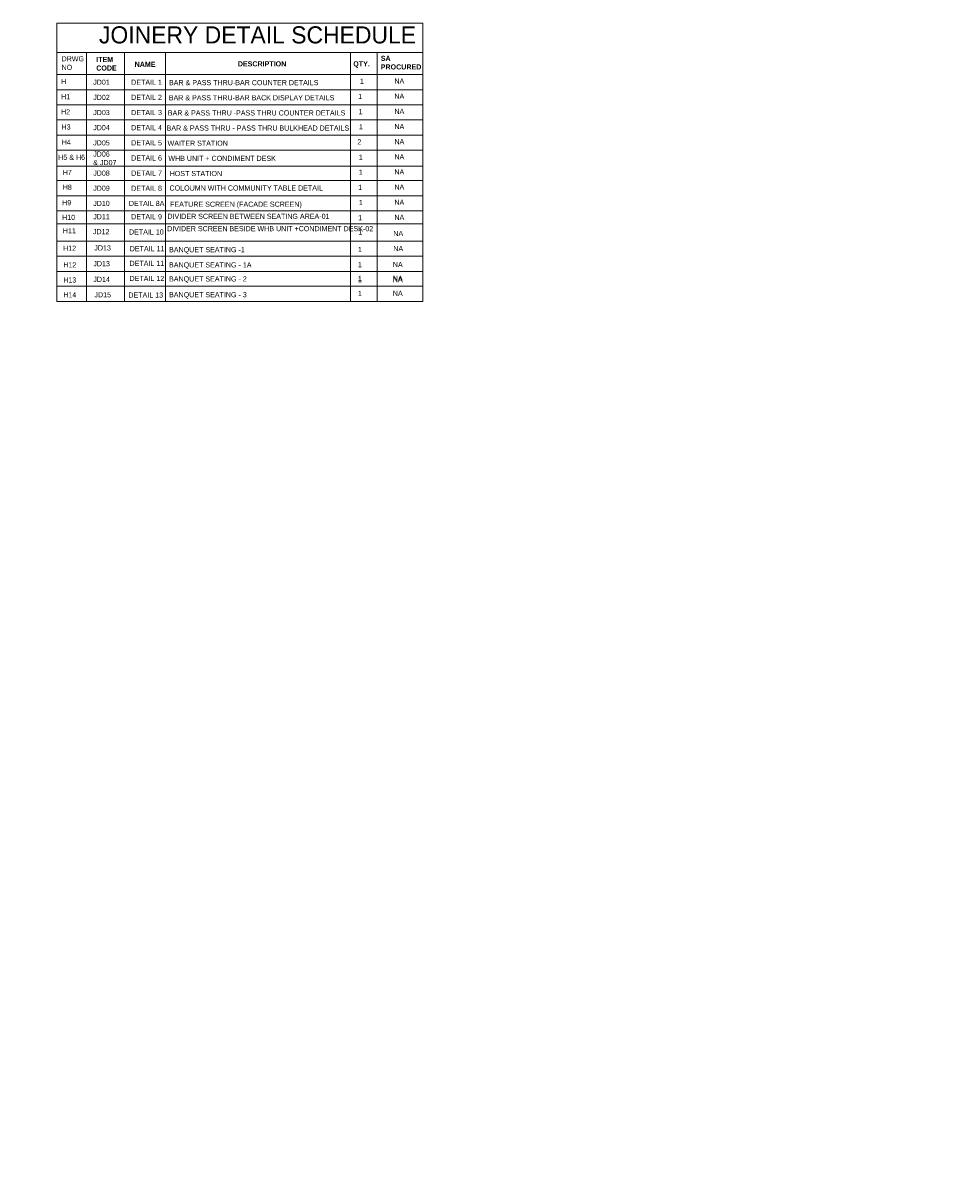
# Model space of a CAD drawing. Header units: millimetres. Extents: x 811 to 573824, y 137 to 100812.
# Tile 137 of 143: x 464597 to 480911, y 56286 to 76498. Entities that reach past the tile are written whole.
import ezdxf

# ---------------------------------------------------------------- set-up
doc = ezdxf.new("R2010")
doc.units = ezdxf.units.MM
doc.header["$LTSCALE"] = 3
doc.header["$MEASUREMENT"] = 0
doc.layers.get('0').update_dxf_attribs({"lineweight": 0})
for name, color, linetype, lineweight in [('FOH TEXT', 7, 'Continuous', 0), ('JOINERY DETAILS TEXT', 7, 'Continuous', 0), ('SHEET', 7, 'Continuous', 0)]:
    doc.layers.add(name, color=color, linetype=linetype, lineweight=lineweight)
doc.styles.add('ARA-30', font='stylu.ttf', dxfattribs={"height": 60})
doc.styles.add('ARA-50', font='stylu.ttf', dxfattribs={"height": 50})
doc.styles.add('ARC SCALE50', font='swissc.ttf', dxfattribs={"height": 100})

msp = doc.modelspace()

# ---------------------------------------------------------------- linework, layer by layer
at = {"layer": 'JOINERY DETAILS TEXT'}
for p, q in [((465190.1, 76497.6), (471592.4, 76497.6)), ((465190.1, 76497.6), (465190.1, 71886.4)), ((471592.4, 76497.6), (471592.4, 71886.4)), ((465190.1, 76232.2), (465190.1, 71621)), ((471592.4, 76232.2), (471592.4, 71621)), ((471592.4, 75983.4), (465190.1, 75983.4)), ((465709.5, 75983.4), (465709.5, 71886.4)), ((466374.9, 75983.4), (466374.9, 71886.4)), ((467088.7, 75983.4), (467088.7, 71886.4)), ((470330.2, 75983.4), (470330.2, 71886.4)), ((470794.6, 75983.4), (470794.6, 71886.4)), ((471592.4, 75595.9), (465190.1, 75595.9)), ((465709.5, 75718), (465709.5, 71621)), ((466374.9, 75718), (466374.9, 71621)), ((467088.7, 75718), (467088.7, 71621)), ((470330.2, 75718), (470330.2, 71621)), ((470794.6, 75718), (470794.6, 71621)), ((471592.4, 75330.5), (465190.1, 75330.5)), ((471592.4, 75065.2), (465190.1, 75065.2)), ((471592.4, 74799.8), (465190.1, 74799.8)), ((471592.4, 74534.5), (465190.1, 74534.5)), ((471592.4, 74269.1), (465190.1, 74269.1)), ((471592.4, 73993.9), (465190.1, 73993.9)), ((471592.4, 73738.4), (465190.1, 73738.4)), ((471592.4, 73473.1), (465190.1, 73473.1)), ((471592.4, 73207.7), (465190.1, 73207.7)), ((471592.4, 72982.4), (465190.1, 72982.4)), ((471592.4, 72677.1), (465190.1, 72677.1)), ((471592.4, 72411.7), (465190.1, 72411.7)), ((471592.4, 72411.7), (465190.1, 72411.7)), ((471592.4, 72146.4), (465190.1, 72146.4)), ((471592.4, 71886.4), (465190.1, 71886.4)), ((471592.4, 71621), (465190.1, 71621))]:
    msp.add_line(p, q, dxfattribs=at)

# ---------------------------------------------------------------- texts
at = {"char_height": 150, "attachment_point": 1, "rotation": 0.00081, "style": 'ARA-50'}
for insert in [(485556.1, 68556.3), (491596.5, 68545.2)]:
    msp.add_mtext('\\pi-98.11458;{\\fStylus BT|b1|i0|c0|p34;X1}', dxfattribs=dict(at, insert=insert))
at = {"layer": 'FOH TEXT', "insert": (458707.2, 70769.7, 0.1), "char_height": 75, "attachment_point": 1, "style": 'ARC SCALE50'}
msp.add_mtext_dynamic_manual_height_columns('\\pi-5.2003;{\\fStylus BT|b0|i0|c0|p34;COMMUNITY\\P\\pi161.10643;TABLE\\P\\pi279.5636;8}', width=624.244, gutter_width=1, heights=[0], dxfattribs=at)
at = {"layer": 'JOINERY DETAILS TEXT', "attachment_point": 1, "style": 'ARA-30'}
for s, insert, char_height, width in [('JOINERY DETAIL SCHEDULE', (465925.3, 76440.9), 300, 7768.503), ('DRWG\\PNO', (465270, 75917.7), 90, 576.329), ('\\A1;{\\fStylus BT|b1|i0|c0|p34;ITEM CODE}', (465877.2, 75904.9), 90, 576.329), ('\\A1;{\\fStylus BT|b1|i0|c0|p34;NAME}', (466549.8, 75820.2, 0), 90, 831.384), ('\\A1;{\\fStylus BT|b1|i0|c0|p34;DESCRIPTION}', (468356, 75828.5), 90, 831.384), ('\\A1;{\\fStylus BT|b1|i0|c0|p34;QTY.}', (470377.3, 75828.5), 90, 3413.811), ('\\A1;{\\fStylus BT|b1|i0|c0|p34;SA PROCURED}', (470858.4, 75924.9), 90, 169.607), ('H', (465260, 75518.2), 90, 831.384), ('\\A1;JD01', (465823.9, 75506.5, 0), 90, 831.384), ('\\A1;DETAIL 1', (466489.2, 75506.5, 0), 90, 831.384), ('BAR & PASS THRU-BAR COUNTER DETAILS', (467150.8, 75499.7), 90, 3413.811), ('1', (470493.9, 75522.2), 90, 149.646), ('NA', (471097.4, 75527.3), 90, 149.646), ('H1', (465260, 75252.9), 90, 831.384), ('\\A1;JD02', (465823.9, 75241.2, 0), 90, 831.384), ('\\A1;DETAIL 2', (466489.2, 75241.2, 0), 90, 831.384), ('\\A1;BAR & PASS THRU-BAR BACK DISPLAY DETAILS', (467147.3, 75234.3), 90, 3413.811), ('1', (470464, 75256.8), 90, 149.646), ('NA', (471097.4, 75262), 90, 149.646), ('H2', (465260.3, 74987.5), 90, 831.384), ('1', (470470.2, 74991.5), 90, 149.646), ('NA', (471097.4, 74996.7), 90, 149.646), ('\\A1;JD03', (465823.9, 74975.8, 0), 90, 831.384), ('\\A1;DETAIL 3', (466489.2, 74975.8, 0), 90, 831.384), ('\\A1;BAR & PASS THRU -PASS THRU COUNTER DETAILS', (467130.8, 74969), 90, 3413.811), ('H3', (465270, 74722.2), 90, 831.384), ('\\A1;JD04', (465823.9, 74710.5, 0), 90, 831.384), ('\\A1;DETAIL 4', (466489.2, 74710.5, 0), 90, 831.384), ('\\A1;BAR & PASS THRU - PASS THRU BULKHEAD DETAILS ', (467109.5, 74703.7), 90, 3413.811), ('1', (470475.9, 74726.1), 90, 149.646), ('NA', (471097.4, 74731.3), 90, 149.646), ('H4 ', (465271.6, 74456.8), 90, 831.384), ('\\A1;JD05', (465823.9, 74445.1, 0), 90, 831.384), ('\\A1;DETAIL 5', (466489.2, 74445.1, 0), 90, 831.384), ('\\A1;WAITER STATION ', (467125.9, 74438.3), 90, 3413.811), ('2', (470449, 74460.8), 90, 149.646), ('NA', (471097.4, 74466), 90, 149.646), ('H5 & H6', (465211.5, 74191.5), 90, 831.384), ('\\A1;JD06 \\P& JD07', (465823.9, 74248.9, 0), 90, 831.384), ('\\A1;DETAIL 6', (466489.2, 74179.8, 0), 90, 831.384), ('1', (470474.2, 74195.4), 90, 149.646), ('NA', (471097.4, 74200.6), 90, 149.646), ('\\A1;WHB UNIT + CONDIMENT DESK', (467140.2, 74173), 90, 3413.811), ('H7', (465290.3, 73926.1), 90, 831.384), ('\\A1;JD08', (465823.9, 73914.4, 0), 90, 831.384), ('\\A1;DETAIL 7', (466489.2, 73914.4, 0), 90, 831.384), ('\\A1;HOST STATION ', (467162.4, 73907.6), 90, 3413.811), ('1', (470474.2, 73930.1), 90, 149.646), ('NA', (471097.4, 73935.3), 90, 149.646), ('H8', (465290.2, 73667.4), 90, 831.384), ('\\A1;JD09', (465823.9, 73649.1, 0), 90, 831.384), ('\\A1;DETAIL 8', (466489.2, 73649.1, 0), 90, 831.384), ('COLOUMN WITH COMMUNITY TABLE DETAIL', (467160, 73653.7), 90, 3413.811), ('1', (470462.5, 73664.7), 90, 149.646), ('NA', (471097.4, 73669.9), 90, 149.646), ('H9', (465280.5, 73395.4), 90, 831.384), ('\\A1;JD10', (465823.9, 73383.7, 0), 90, 831.384), ('\\A1;DETAIL 8A', (466448.9, 73383.7, 0), 90, 831.384), ('\\A1;FEATURE SCREEN (FACADE SCREEN)', (467170, 73369.5), 90, 3413.811), ('1', (470473.9, 73398.9), 90, 149.646), ('NA', (471097.4, 73404.6), 90, 149.646), ('H10', (465280, 73139.6), 90, 831.384), ('\\A1;JD11', (465823.9, 73150.3, 0), 90, 831.384), ('\\A1;DETAIL 9', (466489.2, 73150.3, 0), 90, 831.384), ('\\A1; DIVIDER SCREEN BETWEEN SEATING AREA-01', (467088.7, 73158.5), 90, 3413.811), ('1', (470462.5, 73134.1), 90, 149.646), ('NA', (471097.4, 73139.2), 90, 149.646), ('H11', (465293.8, 72903.5), 90, 831.384), ('\\A1;JD12', (465819.2, 72889.2, 0), 90, 831.384), ('\\A1;DETAIL 10', (466450.8, 72883.1), 90, 831.384), ('\\A1;DIVIDER SCREEN BESIDE WHB UNIT +CONDIMENT DESK-02', (467118.6, 72941.9), 90, 3413.811), ('1', (470469.2, 72882.8), 90, 149.646), ('NA', (471078.3, 72857.9), 90, 149.646), ('H12', (465296.2, 72598.5), 90, 831.384), ('\\A1;JD13', (465844.1, 72604.4, 0), 90, 831.384), ('\\A1;DETAIL 11', (466464, 72590.1, 0), 90, 831.384), ('\\A1;BANQUET SEATING -1 ', (467152.6, 72572.7), 90, 3413.811), ('1', (470460.1, 72575.1), 90, 149.646), ('NA', (471078.3, 72592.5), 90, 149.646), ('H12', (465300, 72307.7), 90, 831.384), ('\\A1;JD13', (465826.2, 72328.5, 0), 90, 831.384), ('\\A1;DETAIL 11', (466460, 72334.1), 90, 831.384), ('\\A1;BANQUET SEATING - 1A ', (467152.6, 72307.1), 90, 3413.811), ('1', (470458.6, 72310.9), 90, 149.646), ('NA', (471070.5, 72312.6), 90, 149.646), ('H13', (465300, 72042.3), 90, 831.384), ('\\A1;JD14', (465826.7, 72053.3, 0), 90, 831.384), ('\\A1;DETAIL 12', (466460, 72068.7), 90, 831.384), ('\\A1;BANQUET SEATING - 2 ', (467152.6, 72061.2), 90, 3413.811), ('1', (470458.6, 72071), 90, 149.646), ('1', (470458.6, 72045.6), 90, 149.646), ('NA', (471070.5, 72072.7), 90, 149.646), ('NA', (471070.5, 72047.3), 90, 149.646), ('H14', (465300, 71782.3), 90, 831.384), ('\\A1;JD15', (465845.7, 71783, 0), 90, 831.384), ('\\A1;DETAIL 13', (466440, 71778.9), 90, 831.384), ('\\A1;BANQUET SEATING - 3 ', (467152.6, 71784.4), 90, 3413.811), ('1', (470458.6, 71805.7), 90, 149.646), ('NA', (471070.5, 71807.4), 90, 149.646)]:
    msp.add_mtext(s, dxfattribs=dict(at, insert=insert, char_height=char_height, width=width))
at = {"layer": 'JOINERY DETAILS TEXT', "char_height": 75, "width": 566.027, "attachment_point": 1, "style": 'ARA-30', "bg_fill": 1, "box_fill_scale": 1.5, "bg_fill_color": 254, "bg_fill_transparency": 0}
for s, insert in [('\\A1;\\pi153.02646;JD15\\P\\pi30.91811;DETAIL 13', (458715.1, 74275.3, 1.9)), ('\\A1;\\pi150.94008;JD14\\P\\pi30.69849;DETAIL 12', (455256.5, 72014, 1.8)), ('\\A1;\\pi151.29696;JD09\\P\\pi65.72778;DETAIL 8', (458742.7, 71563.4, 1.2)), ('\\A1;\\pi164.66628;JD11\\P\\pi29.82002;DETAIL 09', (454891.6, 68715.7, 1.5)), ('\\A1;\\pi150.94008;JD14\\P\\pi30.69849;DETAIL 12', (455278.3, 67293, 1.5)), ('\\A1;\\pi152.39505;JD13\\P\\pi-8.09177;DETAIL 11A', (457990.2, 64814.1, 2.9))]:
    msp.add_mtext(s, dxfattribs=dict(at, insert=insert))
at = {"layer": 'JOINERY DETAILS TEXT', "insert": (458739.1, 66406.7), "char_height": 75, "width": 566.027, "attachment_point": 1, "rotation": 340.90646, "style": 'ARA-30', "bg_fill": 1, "box_fill_scale": 1.5, "bg_fill_color": 254, "bg_fill_transparency": 0}
msp.add_mtext('\\A1;\\pi149.97924;JD08\\P\\pi66.41409;DETAIL 7', dxfattribs=at)
at = {"layer": 'SHEET', "char_height": 125, "attachment_point": 1, "style": 'ARA-30'}
for s, width, heights, insert in [('\\pi887.52364;{\\fStylus BT|b1|i0|c0|p34;HEAD COUNT}', 2874.939, [4.87], (457684.7, 61224.7, 0)), ('\\pi920.19419;{\\fStylus BT|b1|i0|c0|p34;TOTAL SEATING }', 2211.71, [0], (458277.5, 56621.2))]:
    msp.add_mtext_dynamic_manual_height_columns(s, width=width, gutter_width=1178.9, heights=heights, dxfattribs=dict(at, insert=insert))

doc.saveas('drawing.dxf')
